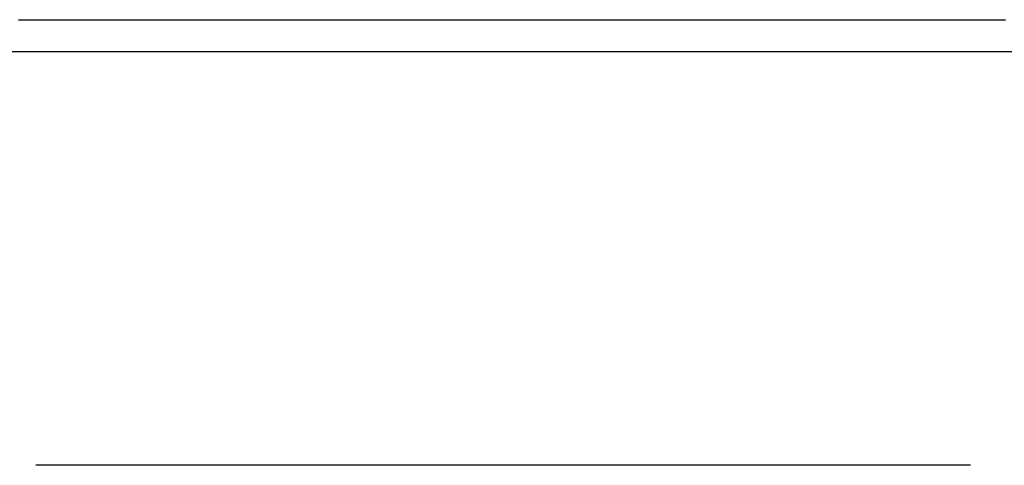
# Model space of a CAD drawing. Extents: x 637 to 3230, y 885 to 2745.
# Tile 122 of 151: x 3041 to 3072, y 1852 to 1866. Entities that reach past the tile are written whole.
import ezdxf

# ---------------------------------------------------------------- set-up
doc = ezdxf.new("R2010")
doc.units = 0
doc.layers.add('KF_GRAVIS_15_REAR', color=7, linetype='CONTINUOUS')

# ---------------------------------------------------------------- blocks, each defined once
blk = doc.blocks.new('KF_GRAVIS_15_REAR')
at = {"layer": 'KF_GRAVIS_15_REAR'}
for p, q in [((7.18514, -388.5), (62.33437, -388.5)), ((21.26146, -401.5), (20.48004, -401.5)), ((49.82089, -401.5), (21.26146, -401.5))]:
    blk.add_line(p, q, dxfattribs=at)
blk.add_polyline3d([(19.9298, -387.5, 0), (20.1414, -387.5, 0), (20.3531, -387.5, 0), (20.565, -387.5, 0), (20.7769, -387.5, 0), (20.9889, -387.5, 0), (21.201, -387.5, 0), (21.4131, -387.5, 0), (21.6254, -387.5, 0), (21.8377, -387.5, 0), (22.0502, -387.5, 0), (22.2627, -387.5, 0), (22.4753, -387.5, 0), (22.688, -387.5, 0), (22.9008, -387.5, 0), (23.1137, -387.5, 0), (23.3266, -387.5, 0), (23.5397, -387.5, 0), (23.7528, -387.5, 0), (23.966, -387.5, 0), (24.1793, -387.5, 0), (24.3927, -387.5, 0), (24.6062, -387.5, 0), (24.8197, -387.5, 0), (25.0333, -387.5, 0), (25.247, -387.5, 0), (25.4608, -387.5, 0), (25.6747, -387.5, 0), (25.8886, -387.5, 0), (26.1026, -387.5, 0), (26.3167, -387.5, 0), (26.5309, -387.5, 0), (26.7452, -387.5, 0), (26.9595, -387.5, 0), (27.1739, -387.5, 0), (27.3884, -387.5, 0), (27.603, -387.5, 0), (27.8176, -387.5, 0), (28.0323, -387.5, 0), (28.2471, -387.5, 0), (28.462, -387.5, 0), (28.6769, -387.5, 0), (28.8919, -387.5, 0), (29.107, -387.5, 0), (29.3221, -387.5, 0), (29.5374, -387.5, 0), (29.7527, -387.5, 0), (29.968, -387.5, 0), (30.1835, -387.5, 0), (30.399, -387.5, 0), (30.6145, -387.5, 0), (30.8302, -387.5, 0), (31.0459, -387.5, 0), (31.2617, -387.5, 0), (31.4775, -387.5, 0), (31.6934, -387.5, 0), (31.9094, -387.5, 0), (32.1255, -387.5, 0), (32.3416, -387.5, 0), (32.5577, -387.5, 0), (32.774, -387.5, 0), (32.9903, -387.5, 0), (33.2067, -387.5, 0), (33.4231, -387.5, 0), (33.6396, -387.5, 0), (33.8561, -387.5, 0), (34.0728, -387.5, 0), (34.2894, -387.5, 0), (34.5062, -387.5, 0), (34.723, -387.5, 0), (34.9398, -387.5, 0), (35.1568, -387.5, 0), (35.3737, -387.5, 0), (35.5908, -387.5, 0), (35.8079, -387.5, 0), (36.025, -387.5, 0), (36.2422, -387.5, 0), (36.4595, -387.5, 0), (36.6768, -387.5, 0), (36.8943, -387.5, 0), (37.1117, -387.5, 0), (37.3293, -387.5, 0), (37.5469, -387.5, 0), (37.7646, -387.5, 0), (37.9824, -387.5, 0), (38.2002, -387.5, 0), (38.4181, -387.5, 0), (38.6361, -387.5, 0), (38.8541, -387.5, 0), (39.0722, -387.5, 0), (39.2904, -387.5, 0), (39.5086, -387.5, 0), (39.7269, -387.5, 0), (39.9453, -387.5, 0), (40.1637, -387.5, 0), (40.3822, -387.5, 0), (40.6008, -387.5, 0), (40.8194, -387.5, 0), (41.0381, -387.5, 0), (41.2568, -387.5, 0), (41.4756, -387.5, 0), (41.6944, -387.5, 0), (41.9133, -387.5, 0), (42.1323, -387.5, 0), (42.3513, -387.5, 0), (42.5704, -387.5, 0), (42.7895, -387.5, 0), (43.0087, -387.5, 0), (43.2279, -387.5, 0), (43.4472, -387.5, 0), (43.6666, -387.5, 0), (43.886, -387.5, 0), (44.1054, -387.5, 0), (44.3249, -387.5, 0), (44.5444, -387.5, 0), (44.764, -387.5, 0), (44.9836, -387.5, 0), (45.2033, -387.5, 0), (45.423, -387.5, 0), (45.6428, -387.5, 0), (45.8626, -387.5, 0), (46.0825, -387.5, 0), (46.3024, -387.5, 0), (46.5223, -387.5, 0), (46.7423, -387.5, 0), (46.9623, -387.5, 0), (47.1824, -387.5, 0), (47.4025, -387.5, 0), (47.6226, -387.5, 0), (47.8428, -387.5, 0), (48.063, -387.5, 0), (48.2832, -387.5, 0), (48.5035, -387.5, 0), (48.7238, -387.5, 0), (48.9442, -387.5, 0), (49.1646, -387.5, 0), (49.385, -387.5, 0), (49.6054, -387.5, 0), (49.8259, -387.5, 0), (50.0464, -387.5, 0), (50.2669, -387.5, 0), (50.4875, -387.5, 0), (50.7081, -387.5, 0), (50.9287, -387.5, 0)], dxfattribs=at)

msp = doc.modelspace()

# ---------------------------------------------------------------- block references
at = {"layer": 'KF_GRAVIS_15_REAR'}
msp.add_blockref('KF_GRAVIS_15_REAR', (3021.439, 2253.101), dxfattribs=at)

doc.saveas('drawing.dxf')
